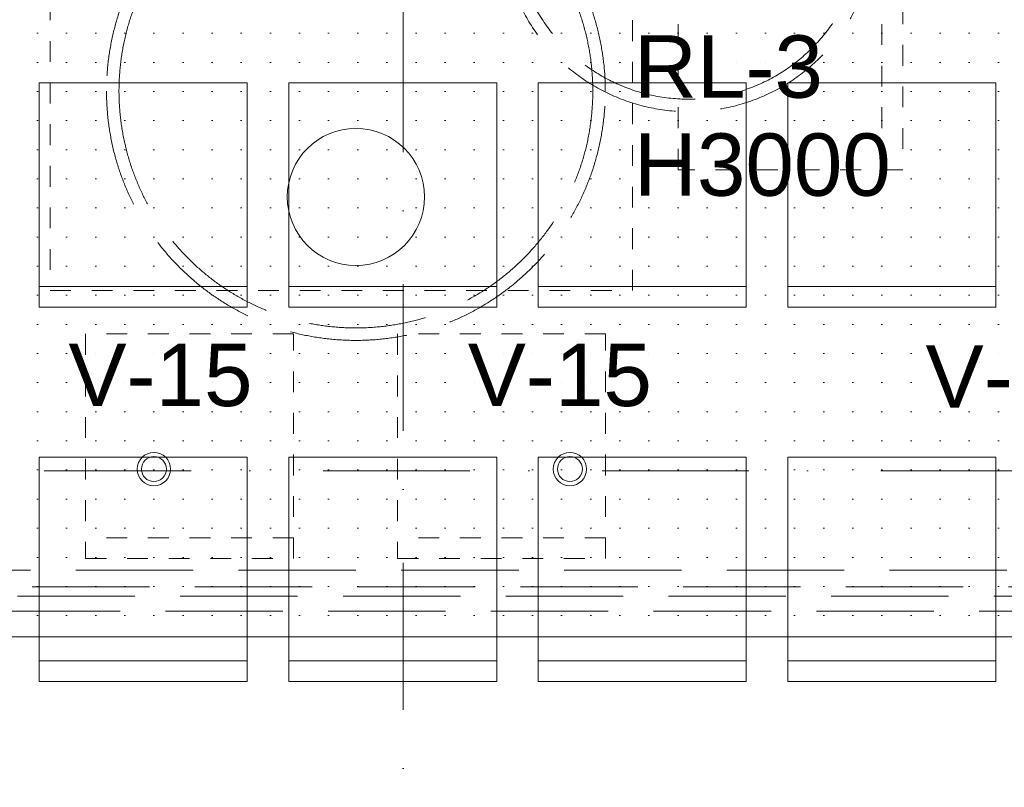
# Model space of a CAD drawing. Header units: millimetres. Extents: x -2532 to 181134, y -4151 to 53885.
# Tile 5 of 165: x 3469 to 5836, y 2023 to 3869. Entities that reach past the tile are written whole.
import ezdxf
from ezdxf.enums import TextEntityAlignment as Align

# ---------------------------------------------------------------- set-up
doc = ezdxf.new("R2010")
doc.units = ezdxf.units.MM
doc.header["$MEASUREMENT"] = 0
for name, pattern in [('Dashed väike', [100, 50, -50]), ('Dot & Dashed', [670.277762, 352.777767, -176.388884, 0, -141.111112]), ('Hidden Line', [391.222223, 282.222223, -109])]:
    doc.linetypes.add(name, pattern=pattern)
for name, color, linetype in [('AR - Mööbel', 7, 'Continuous'), ('AR - Teljed', 7, 'Continuous'), ('New_SA - ripplaed', 7, 'Continuous'), ('SA - ripplaed', 7, 'Continuous'), ('SA - tähistused - valgustus', 7, 'Continuous'), ('SA - valgustid', 7, 'Continuous')]:
    doc.layers.add(name, color=color, linetype=linetype)
for name, color, linetype, lineweight in [('AR - Mööbel_Pen_No__4', 8, 'Continuous', 13), ('AR - Teljed_Pen_No__4', 8, 'Continuous', 13), ('New_SA - ripplaed_Pen_No__207', 5, 'Continuous', 9), ('SA - ripplaed_Pen_No__211', 214, 'Continuous', 15), ('SA - tähistused - valgustus_Pen_No__105', 30, 'Continuous', 5), ('SA - valgustid_Pen_No__105', 30, 'Continuous', 5), ('SA - valgustid_Pen_No__19', 255, 'Continuous', 13), ('SA - valgustid_Pen_No__203', 30, 'Continuous', 15)]:
    doc.layers.add(name, color=color, linetype=linetype, lineweight=lineweight)
doc.styles.add('GENERATED_STYLE_1', font='txt')
doc.styles.add('GENERATED_STYLE_3', font='txt')
doc.dimstyles.new('GENERATED_STYLE__1', dxfattribs={"dimtxt": 150, "dimasz": 76, "dimexe": 0.18, "dimexo": 0.0625, "dimgap": 0.09, "dimtad": 1, "dimdec": 0, "dimzin": 0, "dimdsep": 46, "dimtxsty": 'GENERATED_STYLE_3', "dimblk": 'ARROWHEAD_2', "dimblk1": 'ARROWHEAD_2', "dimblk2": 'ARROWHEAD_2', "dimcen": 0.09, "dimse1": 1, "dimse2": 1, "dimclrd": 256, "dimclre": 256, "dimclrt": 256, "dimadec": 0, "dimazin": 0, "dimtfac": 1, "dimtdec": 4, "dimtmove": 0, "dimatfit": 3, "dimfxl": 0, "dimtolj": 1, "dimtzin": 0, "dimarcsym": 0})
doc.dimstyles.new('GENERATED_STYLE__2', dxfattribs={"dimtxt": 150, "dimasz": 76, "dimexe": 0.18, "dimexo": 0.0625, "dimgap": 0.09, "dimtad": 1, "dimtih": 1, "dimtoh": 1, "dimdec": 0, "dimzin": 0, "dimdsep": 46, "dimtxsty": 'GENERATED_STYLE_3', "dimblk": 'ARROWHEAD_2', "dimblk1": 'ARROWHEAD_2', "dimblk2": 'ARROWHEAD_2', "dimcen": 0.09, "dimse1": 1, "dimse2": 1, "dimclrd": 256, "dimclre": 256, "dimclrt": 256, "dimadec": 0, "dimazin": 0, "dimtfac": 1, "dimtdec": 4, "dimtmove": 0, "dimatfit": 3, "dimfxl": 0, "dimtolj": 1, "dimtzin": 0, "dimarcsym": 0})

# ---------------------------------------------------------------- blocks, each defined once
blk = doc.blocks.new('Slab_31_1', base_point=(2192.7, 6184.5))
at = {"layer": 'New_SA - ripplaed_Pen_No__207', "linetype": 'Continuous'}
h = blk.add_hatch(dxfattribs=at)
h.set_pattern_fill('Drawing_Title_Fill_0001', color=256, style=0, pattern_type=2)
h.set_pattern_definition([(0, (4282.07, 4256.08), (0, 70), [0, -70])])
h.paths.add_polyline_path([(2192.7, 6184.5), (2192.7, 2384.7), (6392.4, 2384.7), (6392.4, 6184.5)])
at = {"layer": 'New_SA - ripplaed_Pen_No__207', "linetype": 'Continuous', "flags": 128}
blk.add_lwpolyline([(2192.7, 6184.5), (2192.7, 2384.7), (6392.4, 2384.7), (6392.4, 6184.5)], close=True, dxfattribs=at)
blk = doc.blocks.new('Slab_56_1', base_point=(4442.5, 3442.6))
at = {"layer": 'SA - valgustid_Pen_No__19', "linetype": 'Continuous'}
h = blk.add_hatch(dxfattribs=at)
h.set_pattern_fill('Grid_2000x2000_Diagonal__84', color=256, style=0, pattern_type=2)
h.set_pattern_definition([(45, (0, 0), (-1414.2, 1414.2), []), (135, (0, 0), (1414.2, 1414.2), [])])
h.paths.add_polyline_path([(4442.5, 3442.6, 1), (4112.7, 3442.6, 1)])
at = {"layer": 'SA - valgustid_Pen_No__203', "linetype": 'Continuous', "flags": 128}
blk.add_lwpolyline([(4442.5, 3442.6, 1), (4112.7, 3442.6, 1)], format="xyb", close=True, dxfattribs=at)
blk = doc.blocks.new('Wall_231_1', base_point=(2312.6, 2504.9))
at = {"layer": 'New_SA - ripplaed_Pen_No__207', "linetype": 'Hidden Line', "flags": 128}
for points in [[(6233.8, 2544.9), (2352.6, 2544.9)], [(2325.6, 2504.9), (6273.8, 2504.9)]]:
    blk.add_lwpolyline(points, dxfattribs=at)
blk = doc.blocks.new('Standard grid marker_5')
at = {"layer": 'AR - Teljed_Pen_No__4', "linetype": 'Dot & Dashed'}
blk.add_line((1000, 0), (22784, 0), dxfattribs=at)
at = {"layer": 'AR - Teljed_Pen_No__4', "style": 'GENERATED_STYLE_1'}
blk.add_attdef('AC_MarkerText_1', text='', height=250, rotation=270, dxfattribs=at).set_placement((-300, 12.1), align=Align.MIDDLE_CENTER)
blk = doc.blocks.new('Chair 10 22')
at = {"layer": 'AR - Mööbel_Pen_No__4', "linetype": 'Continuous'}
for p, q in [((500, 0), (0, 0)), ((0, 0), (0, -540)), ((500, -540), (500, 0)), ((0, -50), (500, -50)), ((0, -540), (500, -540))]:
    blk.add_line(p, q, dxfattribs=at)
blk = doc.blocks.new('Dining Table Rectangle 22')
at = {"layer": 'AR - Mööbel_Pen_No__4', "linetype": 'Dashed väike'}
for p, q in [((700, 350), (-700, 350)), ((-700, 350), (-700, -350)), ((700, -350), (700, 350)), ((-700, -350), (700, -350))]:
    blk.add_line(p, q, dxfattribs=at)
blk = doc.blocks.new('Chair 10 22_2')
at = {"layer": 'AR - Mööbel_Pen_No__4', "linetype": 'Dashed väike'}
for p, q in [((500, 0), (0, 0)), ((0, 0), (0, -540)), ((500, -540), (500, 0)), ((0, -50), (500, -50)), ((0, -540), (500, -540))]:
    blk.add_line(p, q, dxfattribs=at)
blk = doc.blocks.new('Halogen Recessed 22')
at = {"layer": 'SA - valgustid_Pen_No__105', "linetype": 'Continuous'}
for radius in [40, 30]:
    blk.add_circle((0, 0), radius, dxfattribs=at)
blk = doc.blocks.new('Beam_211_1', base_point=(2272.6, 2464.9))
at = {"layer": 'SA - valgustid_Pen_No__105', "linetype": 'Hidden Line'}
for p, q in [((2290.5, 2482.8), (6294.8, 2482.8)), ((2254.7, 2447), (6330.6, 2447))]:
    blk.add_line(p, q, dxfattribs=at)
blk = doc.blocks.new('Beam_266_1', base_point=(3693.1, 3697.2))
at = {"layer": 'SA - valgustid_Pen_No__105', "linetype": 'Hidden Line'}
for radius in [599.5, 569.5]:
    blk.add_arc((4277.6, 3697.2), radius, 180, 0, dxfattribs=at)
blk = doc.blocks.new('Beam_267_1', base_point=(4643.7, 4096.6))
at = {"layer": 'SA - valgustid_Pen_No__105', "linetype": 'Hidden Line'}
for radius in [448.9, 418.9]:
    blk.add_arc((5077.6, 4096.6), radius, 180, 0, dxfattribs=at)
blk = doc.blocks.new('Beam_269_1', base_point=(3693.1, 3697.2))
at = {"layer": 'SA - valgustid_Pen_No__105', "linetype": 'Hidden Line'}
for radius in [599.5, 569.5]:
    blk.add_arc((4277.6, 3697.2), radius, 0, 180, dxfattribs=at)
blk = doc.blocks.new('*D2227')
at = {"layer": 'SA - tähistused - valgustus_Pen_No__105', "linetype": 'Continuous'}
for p, q in [((2692.5, 6276.9), (2692.5, 6426.9)), ((3792.1, 6276.9), (3792.1, 6426.9)), ((2721.4, 6401.9), (2663.6, 6301.9)), ((3821, 6401.9), (3763.2, 6301.9)), ((2692.5, 6351.9), (3792.1, 6351.9))]:
    blk.add_line(p, q, dxfattribs=at)
at = {"layer": 'SA - tähistused - valgustus_Pen_No__105', "insert": (2985.8, 6381.9), "char_height": 150, "attachment_point": 7, "style": 'GENERATED_STYLE_3'}
blk.add_mtext('\\A1;{\\pql;\\fArial|b0|i0|c0|p34;1\xa0100}', dxfattribs=at)
blk = doc.blocks.new('ARROWHEAD_2')
at = {"linetype": 'Continuous'}
for p, q in [((-0.378, -0.655), (0.378, 0.655)), ((0, 0), (-1, 0))]:
    blk.add_line(p, q, dxfattribs=at)
blk = doc.blocks.new('*D2228')
at = {"layer": 'SA - tähistused - valgustus_Pen_No__105', "linetype": 'Continuous'}
for p, q in [((3792.1, 6276.9), (3792.1, 6426.9)), ((4792.1, 6276.9), (4792.1, 6426.9)), ((3821, 6401.9), (3763.2, 6301.9)), ((4821, 6401.9), (4763.2, 6301.9)), ((3792.1, 6351.9), (4792.1, 6351.9))]:
    blk.add_line(p, q, dxfattribs=at)
at = {"layer": 'SA - tähistused - valgustus_Pen_No__105', "insert": (4035.7, 6381.9), "char_height": 150, "attachment_point": 7, "style": 'GENERATED_STYLE_3'}
blk.add_mtext('\\A1;{\\pql;\\fArial|b0|i0|c0|p34;1\xa0000}', dxfattribs=at)
blk = doc.blocks.new('*D2229')
at = {"layer": 'SA - tähistused - valgustus_Pen_No__105', "linetype": 'Continuous'}
for p, q in [((4792.1, 6276.9), (4792.1, 6426.9)), ((5892.5, 6276.9), (5892.5, 6426.9)), ((4821, 6401.9), (4763.2, 6301.9)), ((5921.4, 6401.9), (5863.6, 6301.9)), ((4792.1, 6351.9), (5892.5, 6351.9))]:
    blk.add_line(p, q, dxfattribs=at)
at = {"layer": 'SA - tähistused - valgustus_Pen_No__105', "insert": (5085.8, 6381.9), "char_height": 150, "attachment_point": 7, "style": 'GENERATED_STYLE_3'}
blk.add_mtext('\\A1;{\\pql;\\fArial|b0|i0|c0|p34;1\xa0100}', dxfattribs=at)
blk = doc.blocks.new('*D2236')
at = {"layer": 'SA - tähistused - valgustus_Pen_No__105', "linetype": 'Continuous'}
for p, q in [((3105.3, 4013.5), (3205.3, 3955.8)), ((3230.3, 3984.6), (3080.3, 3984.6)), ((3155.3, 2384.7), (3155.3, 3984.6)), ((3105.3, 2413.6), (3205.3, 2355.8)), ((3230.3, 2384.7), (3080.3, 2384.7)), ((3155.3, 2335.8), (3155.3, 2384.7))]:
    blk.add_line(p, q, dxfattribs=at)
at = {"layer": 'SA - tähistused - valgustus_Pen_No__105', "insert": (3125.3, 2928.2), "char_height": 150, "attachment_point": 7, "rotation": 90, "style": 'GENERATED_STYLE_3'}
blk.add_mtext('\\A1;{\\pql;\\fArial|b0|i0|c0|p34;1\xa0600}', dxfattribs=at)
blk = doc.blocks.new('*D2238')
at = {"layer": 'SA - tähistused - valgustus_Pen_No__105', "linetype": 'Continuous'}
for p, q in [((2192.7, 5075), (2192.7, 5225)), ((3992.9, 5075), (3992.9, 5225)), ((2221.6, 5200), (2163.8, 5100)), ((4021.8, 5200), (3964, 5100)), ((2143.8, 5150), (2192.7, 5150)), ((2192.7, 5150), (3992.9, 5150))]:
    blk.add_line(p, q, dxfattribs=at)
at = {"layer": 'SA - tähistused - valgustus_Pen_No__105', "insert": (2836.3, 5180), "char_height": 150, "attachment_point": 7, "style": 'GENERATED_STYLE_3'}
blk.add_mtext('\\A1;{\\pql;\\fArial|b0|i0|c0|p34;1\xa0800}', dxfattribs=at)
blk = doc.blocks.new('Label_15_1', base_point=(5276.6, 3392.9))
at = {"layer": 'SA - ripplaed_Pen_No__211', "char_height": 150, "attachment_point": 1, "style": 'GENERATED_STYLE_3'}
for s, insert in [('\\A1;{\\pql;\\pt0,211000;\\fArial|b0|i0|c0|p34;RL-3\\fArial|b0|i0|c0|p34;\\A1{\\H.66x;\\S^  ;}\\fArial|b0|i0|c0|p34;\\fArial|b0|i0|c0|p34;\\A1{\\H.66x;\\S^  ;}\\fArial|b0|i0|c0|p34; \\fArial|b0|i0|c0|p34;\\fArial|b0|i0|c0|p34;\\fArial|b0|i0|c0|p34;\\fArial|b0|i0|c0|p34;\\fArial|b0|i0|c0|p34;\\fArial|b0|i0|c0|p34;\\fArial|b0|i0|c0|p34;\\fArial|b0|i0|c0|p34;\\fArial|b0|i0|c0|p34;\\fArial|b0|i0|c0|p34;\\fArial|b0|i0|c0|p34;\\fArial|b0|i0|c0|p34;\\fArial|b0|i0|c0|p34;\\fArial|b0|i0|c0|p34;\\fArial|b0|i0|c0|p34;\\fArial|b0|i0|c0|p34;\\fArial|b0|i0|c0|p34;\\fArial|b0|i0|c0|p34;\\fArial|b0|i0|c0|p34;\\fArial|b0|i0|c0|p34;\\fArial|b0|i0|c0|p34;\\fArial|b0|i0|c0|p34;\\fArial|b0|i0|c0|p34;\\fArial|b0|i0|c0|p34;\\fArial|b0|i0|c0|p34;\\fArial|b0|i0|c0|p34;\\fArial|b0|i0|c0|p34;\\fArial|b0|i0|c0|p34;\\fArial|b0|i0|c0|p34;\\fArial|b0|i0|c0|p34;\\fArial|b0|i0|c0|p34;\\fArial|b0|i0|c0|p34;\\fArial|b0|i0|c0|p34;\\fArial|b0|i0|c0|p34;\\fArial|b0|i0|c0|p34;\\fArial|b0|i0|c0|p34;\\fArial|b0|i0|c0|p34;\\fArial|b0|i0|c0|p34;\\fArial|b0|i0|c0|p34;\\fArial|b0|i0|c0|p34;\\fArial|b0|i0|c0|p34;\\fArial|b0|i0|c0|p34;\\fArial|b0|i0|c0|p34;}', (4946.1, 3831.1)), ('\\A1;{\\pql;\\pt0,211000;\\fArial|b0|i0|c0|p34;H3000 \\fArial|b0|i0|c0|p34;\\A1{\\H.66x;\\S^  ;}\\fArial|b0|i0|c0|p34;\\fArial|b0|i0|c0|p34;\\A1{\\H.66x;\\S^  ;}\\fArial|b0|i0|c0|p34;\\fArial|b0|i0|c0|p34;\\fArial|b0|i0|c0|p34;\\fArial|b0|i0|c0|p34;\\fArial|b0|i0|c0|p34;\\fArial|b0|i0|c0|p34;\\fArial|b0|i0|c0|p34;\\fArial|b0|i0|c0|p34;\\fArial|b0|i0|c0|p34;\\fArial|b0|i0|c0|p34;\\fArial|b0|i0|c0|p34;\\fArial|b0|i0|c0|p34;\\fArial|b0|i0|c0|p34;\\fArial|b0|i0|c0|p34;\\fArial|b0|i0|c0|p34;\\fArial|b0|i0|c0|p34;\\fArial|b0|i0|c0|p34;\\fArial|b0|i0|c0|p34;\\fArial|b0|i0|c0|p34;\\fArial|b0|i0|c0|p34;\\fArial|b0|i0|c0|p34;\\fArial|b0|i0|c0|p34;\\fArial|b0|i0|c0|p34;\\fArial|b0|i0|c0|p34;\\fArial|b0|i0|c0|p34;\\fArial|b0|i0|c0|p34;\\fArial|b0|i0|c0|p34;\\fArial|b0|i0|c0|p34;\\fArial|b0|i0|c0|p34;\\fArial|b0|i0|c0|p34;\\fArial|b0|i0|c0|p34;\\fArial|b0|i0|c0|p34;\\fArial|b0|i0|c0|p34;\\fArial|b0|i0|c0|p34;\\fArial|b0|i0|c0|p34;\\fArial|b0|i0|c0|p34;\\fArial|b0|i0|c0|p34;\\fArial|b0|i0|c0|p34;\\fArial|b0|i0|c0|p34;\\fArial|b0|i0|c0|p34;\\fArial|b0|i0|c0|p34;\\fArial|b0|i0|c0|p34;\\fArial|b0|i0|c0|p34;\\fArial|b0|i0|c0|p34;}', (4946.1, 3595.4))]:
    blk.add_mtext(s, dxfattribs=dict(at, insert=insert))
blk = doc.blocks.new('Label_136_1', base_point=(4034.5, 3941.9))
at = {"layer": 'SA - tähistused - valgustus_Pen_No__105', "insert": (3372.1, 4243.3), "char_height": 150, "attachment_point": 1, "style": 'GENERATED_STYLE_3'}
blk.add_mtext('\\A1;{\\pql;\\pt0,105000;\\fArial|b0|i0|c0|p34;V-17.2 H2.9m\\fArial|b0|i0|c0|p34;\\A1{\\H.66x;\\S^  ;}\\fArial|b0|i0|c0|p34;\\fArial|b0|i0|c0|p34;\\A1{\\H.66x;\\S^  ;}\\fArial|b0|i0|c0|p34; \\fArial|b0|i0|c0|p34;\\fArial|b0|i0|c0|p34;\\fArial|b0|i0|c0|p34;\\fArial|b0|i0|c0|p34;\\fArial|b0|i0|c0|p34;\\fArial|b0|i0|c0|p34;\\fArial|b0|i0|c0|p34;\\fArial|b0|i0|c0|p34;\\fArial|b0|i0|c0|p34;\\fArial|b0|i0|c0|p34;\\fArial|b0|i0|c0|p34;\\fArial|b0|i0|c0|p34;\\fArial|b0|i0|c0|p34;\\fArial|b0|i0|c0|p34;\\fArial|b0|i0|c0|p34;\\fArial|b0|i0|c0|p34;\\fArial|b0|i0|c0|p34;\\fArial|b0|i0|c0|p34;\\fArial|b0|i0|c0|p34;\\fArial|b0|i0|c0|p34;\\fArial|b0|i0|c0|p34;\\fArial|b0|i0|c0|p34;\\fArial|b0|i0|c0|p34;\\fArial|b0|i0|c0|p34;\\fArial|b0|i0|c0|p34;\\fArial|b0|i0|c0|p34;\\fArial|b0|i0|c0|p34;\\fArial|b0|i0|c0|p34;\\fArial|b0|i0|c0|p34;\\fArial|b0|i0|c0|p34;\\fArial|b0|i0|c0|p34;\\fArial|b0|i0|c0|p34;\\fArial|b0|i0|c0|p34;\\fArial|b0|i0|c0|p34;\\fArial|b0|i0|c0|p34;\\fArial|b0|i0|c0|p34;\\fArial|b0|i0|c0|p34;\\fArial|b0|i0|c0|p34;\\fArial|b0|i0|c0|p34;\\fArial|b0|i0|c0|p34;\\fArial|b0|i0|c0|p34;\\fArial|b0|i0|c0|p34;\\fArial|b0|i0|c0|p34;}', dxfattribs=at)
blk = doc.blocks.new('Label_139_1', base_point=(5892.5, 2784.2))
at = {"layer": 'SA - tähistused - valgustus_Pen_No__105', "insert": (5647, 3085.7), "char_height": 150, "attachment_point": 1, "style": 'GENERATED_STYLE_3'}
blk.add_mtext('\\A1;{\\pql;\\pt0,105000;\\fArial|b0|i0|c0|p34;V-15\\fArial|b0|i0|c0|p34;\\A1{\\H.66x;\\S^  ;}\\fArial|b0|i0|c0|p34;\\fArial|b0|i0|c0|p34;\\A1{\\H.66x;\\S^  ;}\\fArial|b0|i0|c0|p34; \\fArial|b0|i0|c0|p34;\\fArial|b0|i0|c0|p34;\\fArial|b0|i0|c0|p34;\\fArial|b0|i0|c0|p34;\\fArial|b0|i0|c0|p34;\\fArial|b0|i0|c0|p34;\\fArial|b0|i0|c0|p34;\\fArial|b0|i0|c0|p34;\\fArial|b0|i0|c0|p34;\\fArial|b0|i0|c0|p34;\\fArial|b0|i0|c0|p34;\\fArial|b0|i0|c0|p34;\\fArial|b0|i0|c0|p34;\\fArial|b0|i0|c0|p34;\\fArial|b0|i0|c0|p34;\\fArial|b0|i0|c0|p34;\\fArial|b0|i0|c0|p34;\\fArial|b0|i0|c0|p34;\\fArial|b0|i0|c0|p34;\\fArial|b0|i0|c0|p34;\\fArial|b0|i0|c0|p34;\\fArial|b0|i0|c0|p34;\\fArial|b0|i0|c0|p34;\\fArial|b0|i0|c0|p34;\\fArial|b0|i0|c0|p34;\\fArial|b0|i0|c0|p34;\\fArial|b0|i0|c0|p34;\\fArial|b0|i0|c0|p34;\\fArial|b0|i0|c0|p34;\\fArial|b0|i0|c0|p34;\\fArial|b0|i0|c0|p34;\\fArial|b0|i0|c0|p34;\\fArial|b0|i0|c0|p34;\\fArial|b0|i0|c0|p34;\\fArial|b0|i0|c0|p34;\\fArial|b0|i0|c0|p34;\\fArial|b0|i0|c0|p34;\\fArial|b0|i0|c0|p34;\\fArial|b0|i0|c0|p34;\\fArial|b0|i0|c0|p34;\\fArial|b0|i0|c0|p34;\\fArial|b0|i0|c0|p34;\\fArial|b0|i0|c0|p34;}', dxfattribs=at)
blk = doc.blocks.new('Label_140_1', base_point=(4792.1, 2788.3))
at = {"layer": 'SA - tähistused - valgustus_Pen_No__105', "insert": (4546.6, 3089.7), "char_height": 150, "attachment_point": 1, "style": 'GENERATED_STYLE_3'}
blk.add_mtext('\\A1;{\\pql;\\pt0,105000;\\fArial|b0|i0|c0|p34;V-15\\fArial|b0|i0|c0|p34;\\A1{\\H.66x;\\S^  ;}\\fArial|b0|i0|c0|p34;\\fArial|b0|i0|c0|p34;\\A1{\\H.66x;\\S^  ;}\\fArial|b0|i0|c0|p34; \\fArial|b0|i0|c0|p34;\\fArial|b0|i0|c0|p34;\\fArial|b0|i0|c0|p34;\\fArial|b0|i0|c0|p34;\\fArial|b0|i0|c0|p34;\\fArial|b0|i0|c0|p34;\\fArial|b0|i0|c0|p34;\\fArial|b0|i0|c0|p34;\\fArial|b0|i0|c0|p34;\\fArial|b0|i0|c0|p34;\\fArial|b0|i0|c0|p34;\\fArial|b0|i0|c0|p34;\\fArial|b0|i0|c0|p34;\\fArial|b0|i0|c0|p34;\\fArial|b0|i0|c0|p34;\\fArial|b0|i0|c0|p34;\\fArial|b0|i0|c0|p34;\\fArial|b0|i0|c0|p34;\\fArial|b0|i0|c0|p34;\\fArial|b0|i0|c0|p34;\\fArial|b0|i0|c0|p34;\\fArial|b0|i0|c0|p34;\\fArial|b0|i0|c0|p34;\\fArial|b0|i0|c0|p34;\\fArial|b0|i0|c0|p34;\\fArial|b0|i0|c0|p34;\\fArial|b0|i0|c0|p34;\\fArial|b0|i0|c0|p34;\\fArial|b0|i0|c0|p34;\\fArial|b0|i0|c0|p34;\\fArial|b0|i0|c0|p34;\\fArial|b0|i0|c0|p34;\\fArial|b0|i0|c0|p34;\\fArial|b0|i0|c0|p34;\\fArial|b0|i0|c0|p34;\\fArial|b0|i0|c0|p34;\\fArial|b0|i0|c0|p34;\\fArial|b0|i0|c0|p34;\\fArial|b0|i0|c0|p34;\\fArial|b0|i0|c0|p34;\\fArial|b0|i0|c0|p34;\\fArial|b0|i0|c0|p34;\\fArial|b0|i0|c0|p34;}', dxfattribs=at)
blk = doc.blocks.new('Label_141_1', base_point=(3832.1, 2788.3))
at = {"layer": 'SA - tähistused - valgustus_Pen_No__105', "insert": (3586.6, 3089.7), "char_height": 150, "attachment_point": 1, "style": 'GENERATED_STYLE_3'}
blk.add_mtext('\\A1;{\\pql;\\pt0,105000;\\fArial|b0|i0|c0|p34;V-15\\fArial|b0|i0|c0|p34;\\A1{\\H.66x;\\S^  ;}\\fArial|b0|i0|c0|p34;\\fArial|b0|i0|c0|p34;\\A1{\\H.66x;\\S^  ;}\\fArial|b0|i0|c0|p34; \\fArial|b0|i0|c0|p34;\\fArial|b0|i0|c0|p34;\\fArial|b0|i0|c0|p34;\\fArial|b0|i0|c0|p34;\\fArial|b0|i0|c0|p34;\\fArial|b0|i0|c0|p34;\\fArial|b0|i0|c0|p34;\\fArial|b0|i0|c0|p34;\\fArial|b0|i0|c0|p34;\\fArial|b0|i0|c0|p34;\\fArial|b0|i0|c0|p34;\\fArial|b0|i0|c0|p34;\\fArial|b0|i0|c0|p34;\\fArial|b0|i0|c0|p34;\\fArial|b0|i0|c0|p34;\\fArial|b0|i0|c0|p34;\\fArial|b0|i0|c0|p34;\\fArial|b0|i0|c0|p34;\\fArial|b0|i0|c0|p34;\\fArial|b0|i0|c0|p34;\\fArial|b0|i0|c0|p34;\\fArial|b0|i0|c0|p34;\\fArial|b0|i0|c0|p34;\\fArial|b0|i0|c0|p34;\\fArial|b0|i0|c0|p34;\\fArial|b0|i0|c0|p34;\\fArial|b0|i0|c0|p34;\\fArial|b0|i0|c0|p34;\\fArial|b0|i0|c0|p34;\\fArial|b0|i0|c0|p34;\\fArial|b0|i0|c0|p34;\\fArial|b0|i0|c0|p34;\\fArial|b0|i0|c0|p34;\\fArial|b0|i0|c0|p34;\\fArial|b0|i0|c0|p34;\\fArial|b0|i0|c0|p34;\\fArial|b0|i0|c0|p34;\\fArial|b0|i0|c0|p34;\\fArial|b0|i0|c0|p34;\\fArial|b0|i0|c0|p34;\\fArial|b0|i0|c0|p34;\\fArial|b0|i0|c0|p34;\\fArial|b0|i0|c0|p34;}', dxfattribs=at)
blk = doc.blocks.new('Label_150_1', base_point=(5892.5, 3784.2))
at = {"layer": 'SA - tähistused - valgustus_Pen_No__105', "insert": (5647, 4085.7), "char_height": 150, "attachment_point": 1, "style": 'GENERATED_STYLE_3'}
blk.add_mtext('\\A1;{\\pql;\\pt0,105000;\\fArial|b0|i0|c0|p34;V-15\\fArial|b0|i0|c0|p34;\\A1{\\H.66x;\\S^  ;}\\fArial|b0|i0|c0|p34;\\fArial|b0|i0|c0|p34;\\A1{\\H.66x;\\S^  ;}\\fArial|b0|i0|c0|p34; \\fArial|b0|i0|c0|p34;\\fArial|b0|i0|c0|p34;\\fArial|b0|i0|c0|p34;\\fArial|b0|i0|c0|p34;\\fArial|b0|i0|c0|p34;\\fArial|b0|i0|c0|p34;\\fArial|b0|i0|c0|p34;\\fArial|b0|i0|c0|p34;\\fArial|b0|i0|c0|p34;\\fArial|b0|i0|c0|p34;\\fArial|b0|i0|c0|p34;\\fArial|b0|i0|c0|p34;\\fArial|b0|i0|c0|p34;\\fArial|b0|i0|c0|p34;\\fArial|b0|i0|c0|p34;\\fArial|b0|i0|c0|p34;\\fArial|b0|i0|c0|p34;\\fArial|b0|i0|c0|p34;\\fArial|b0|i0|c0|p34;\\fArial|b0|i0|c0|p34;\\fArial|b0|i0|c0|p34;\\fArial|b0|i0|c0|p34;\\fArial|b0|i0|c0|p34;\\fArial|b0|i0|c0|p34;\\fArial|b0|i0|c0|p34;\\fArial|b0|i0|c0|p34;\\fArial|b0|i0|c0|p34;\\fArial|b0|i0|c0|p34;\\fArial|b0|i0|c0|p34;\\fArial|b0|i0|c0|p34;\\fArial|b0|i0|c0|p34;\\fArial|b0|i0|c0|p34;\\fArial|b0|i0|c0|p34;\\fArial|b0|i0|c0|p34;\\fArial|b0|i0|c0|p34;\\fArial|b0|i0|c0|p34;\\fArial|b0|i0|c0|p34;\\fArial|b0|i0|c0|p34;\\fArial|b0|i0|c0|p34;\\fArial|b0|i0|c0|p34;\\fArial|b0|i0|c0|p34;\\fArial|b0|i0|c0|p34;\\fArial|b0|i0|c0|p34;}', dxfattribs=at)

msp = doc.modelspace()

# ---------------------------------------------------------------- linework, layer by layer
at = {"layer": 'SA - tähistused - valgustus_Pen_No__105', "linetype": 'Dot & Dashed'}
msp.add_lwpolyline([(5892.5, 2784.2), (2692.5, 2784.2), (2692.5, 5784.7), (5892.5, 5784.7)], close=True, dxfattribs=at)

# ---------------------------------------------------------------- block references
at = {"layer": 'AR - Mööbel', "linetype": 'Dashed väike', "xscale": -1, "zscale": 1000, "rotation": 270}
msp.add_blockref('Chair 10 22_2', (5592.1, 3508.2), dxfattribs=at)
at = {"layer": 'AR - Mööbel', "linetype": 'Dashed väike', "zscale": 1000}
msp.add_blockref('Dining Table Rectangle 22', (4242.7, 3567.3), dxfattribs=at)
at = {"layer": 'AR - Mööbel', "linetype": 'Continuous', "zscale": 1000, "rotation": 180}
for p in [(4016.1, 3177.3), (4616.1, 3177.3), (5216.1, 3177.3), (5816.1, 3177.3), (4016.1, 2277.3), (4616.1, 2277.3), (5216.1, 2277.3), (5816.1, 2277.3)]:
    msp.add_blockref('Chair 10 22', p, dxfattribs=at)
at = {"layer": 'AR - Mööbel', "linetype": 'Dashed väike', "zscale": 1000, "rotation": 180}
for p in [(4127.8, 2573.2), (4877.8, 2573.2)]:
    msp.add_blockref('Chair 10 22_2', p, dxfattribs=at)
at = {"layer": 'AR - Teljed', "linetype": 'Continuous', "zscale": 1000, "rotation": 90}
msp.add_blockref('Standard grid marker_5', (4391.5, -1471.7), dxfattribs=at)
at = {"layer": 'New_SA - ripplaed', "linetype": 'Continuous'}
msp.add_blockref('Slab_31_1', (2192.7, 6184.5), dxfattribs=at)
at = {"layer": 'New_SA - ripplaed'}
msp.add_blockref('Wall_231_1', (2312.6, 2504.9), dxfattribs=at)
at = {"layer": 'SA - ripplaed', "linetype": 'Continuous'}
msp.add_blockref('Label_15_1', (5276.6, 3392.9), dxfattribs=at)
at = {"layer": 'SA - tähistused - valgustus', "linetype": 'Continuous'}
for name, p in [('Label_136_1', (4034.5, 3941.9)), ('Label_150_1', (5892.5, 3784.2)), ('Label_141_1', (3832.1, 2788.3)), ('Label_140_1', (4792.1, 2788.3)), ('Label_139_1', (5892.5, 2784.2))]:
    msp.add_blockref(name, p, dxfattribs=at)
at = {"layer": 'SA - valgustid'}
for name, p in [('Beam_269_1', (3693.1, 3697.2)), ('Beam_267_1', (4643.7, 4096.6)), ('Beam_266_1', (3693.1, 3697.2)), ('Beam_211_1', (2272.6, 2464.9))]:
    msp.add_blockref(name, p, dxfattribs=at)
at = {"layer": 'SA - valgustid', "linetype": 'Continuous'}
msp.add_blockref('Slab_56_1', (4442.5, 3442.6), dxfattribs=at)
at = {"layer": 'SA - valgustid', "linetype": 'Continuous', "zscale": 1000}
for p in [(3792.1, 2788.3), (4792.1, 2788.3)]:
    msp.add_blockref('Halogen Recessed 22', p, dxfattribs=at)

# ---------------------------------------------------------------- dimensions: what is measured, and where the dimension line sits
at = {"layer": 'SA - tähistused - valgustus', "linetype": 'Continuous'}
for base, p1, p2, picture, middle in [((3792.1, 6351.9), (2692.5, 2784.7), (3792.1, 2788.3), '*D2227', (3249.8, 6456.9)), ((4792.1, 6351.9), (3792.1, 2788.3), (4792.1, 2788.3), '*D2228', (4299.7, 6456.9)), ((5892.5, 6351.9), (4792.1, 2788.3), (5892.5, 2784.2), '*D2229', (5349.8, 6456.9)), ((3992.9, 5150), (2192.7, 2384.7), (3992.9, 3984.6), '*D2238', (3100.3, 5255))]:
    dim = msp.add_linear_dim(base=base, p1=p1, p2=p2, dimstyle='GENERATED_STYLE__2', dxfattribs=at)
    dim.commit()
    dim.dimension.update_dxf_attribs({"geometry": picture, "text_midpoint": middle, "dimtype": 160})
dim = msp.add_linear_dim(base=(3155.3, 3984.6), p1=(2192.7, 2384.7), p2=(3973.6, 3984.6), angle=90, dimstyle='GENERATED_STYLE__1', dxfattribs=at)
dim.commit()
dim.dimension.update_dxf_attribs({"geometry": '*D2236', "text_midpoint": (3050.3, 3192.2), "dimtype": 160, "text_rotation": 90})

doc.saveas('drawing.dxf')
